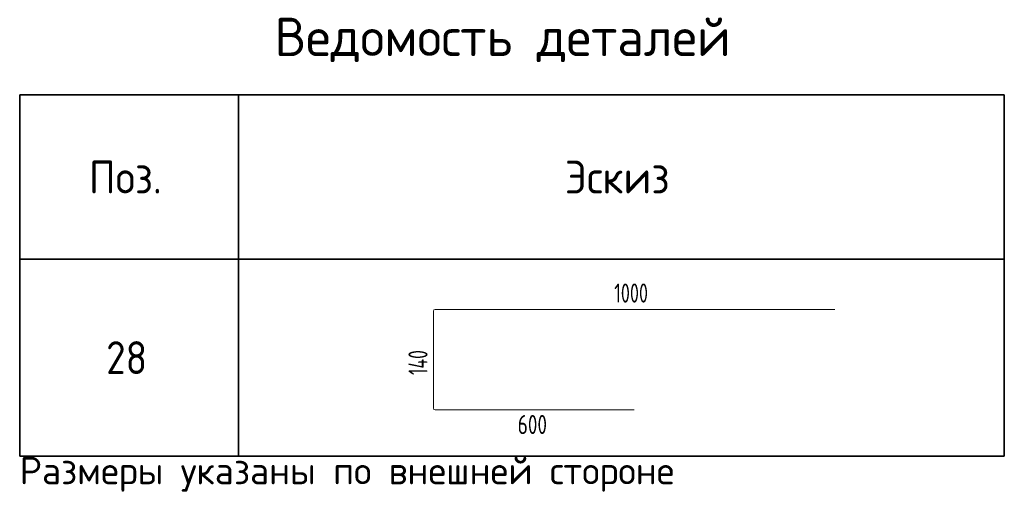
# Model space of a CAD drawing. Header units: metres. Extents: x -38 to 100, y -15 to 19.
# Tile 41 of 41: x 90.56 to 99.56, y 12.35 to 16.74. Entities that reach past the tile are written whole.
import ezdxf

# ---------------------------------------------------------------- set-up
doc = ezdxf.new("R2010")
doc.units = ezdxf.units.M
doc.styles.add('ISOCPEUR', font='txt')

msp = doc.modelspace()

# ---------------------------------------------------------------- linework, layer by layer
at = {"color": 7, "linetype": 'Continuous', "lineweight": 35, "transparency": 33554687}
for p, q in [((90.5602, 16.0519), (99.5602, 16.0519)), ((90.5602, 14.5519), (90.5602, 16.0519)), ((90.5602, 16.0519), (90.5602, 12.7519)), ((92.5602, 14.5519), (92.5602, 16.0519)), ((92.5602, 16.0519), (92.5602, 12.7519)), ((99.5602, 14.5519), (99.5602, 16.0519)), ((99.5602, 16.0519), (99.5602, 12.7519)), ((99.5602, 14.5519), (90.5602, 14.5519)), ((90.5602, 12.7519), (99.5602, 12.7519))]:
    msp.add_line(p, q, dxfattribs=at)
at = {"color": 34, "linetype": 'Continuous', "lineweight": 18, "transparency": 33554687}
for p, q in [((94.3425, 13.1912), (94.3425, 14.0759)), ((94.3587, 14.0921), (98.0109, 14.0921)), ((96.1767, 13.175), (94.3587, 13.175))]:
    msp.add_line(p, q, dxfattribs=at)
at = {"color": 7, "linetype": 'Continuous', "lineweight": 13, "transparency": 33554687}
msp.add_line((90.5602, 12.7519), (99.5602, 12.7519), dxfattribs=at)
at = {"color": 34, "linetype": 'Continuous', "lineweight": 18, "transparency": 33554687}
for centre, start, end in [((94.3587, 14.0759), 90, 180), ((94.3587, 13.1912), 180, 270)]:
    msp.add_arc(centre, 0.0162, start, end, dxfattribs=at)

# ---------------------------------------------------------------- texts
at = {"color": 7, "linetype": 'Continuous', "lineweight": 35, "transparency": 33554687, "attachment_point": 7, "style": 'ISOCPEUR'}
for s, insert, char_height, width in [('\\W0.98;Ведомость деталей', (92.8902, 16.3519), 0.35, 4.509792), ('\\W0.92;Поз.', (91.1927, 15.1519), 0.3, 0.872984), ('\\W0.94;Эскиз', (95.5427, 15.1519), 0.3, 1.176116), ('\\W0.87;28', (91.3502, 13.5019), 0.3, 0.550812)]:
    msp.add_mtext(s, dxfattribs=dict(at, insert=insert, char_height=char_height, width=width))
at = {"color": 7, "linetype": 'Continuous', "lineweight": 25, "transparency": 33554687, "char_height": 0.175, "attachment_point": 7, "style": 'ISOCPEUR'}
for s, insert, width in [('\\W0.69;1000', (95.9947, 14.1543), 0.424394), ('\\W0.73;600', (95.1126, 12.9536), 0.357628)]:
    msp.add_mtext(s, dxfattribs=dict(at, insert=insert, width=width))
at = {"color": 7, "linetype": 'Continuous', "lineweight": 25, "transparency": 33554687, "insert": (94.2882, 13.4936), "char_height": 0.175, "width": 0.338176, "attachment_point": 7, "rotation": 90, "style": 'ISOCPEUR'}
msp.add_mtext('\\W0.67;140', dxfattribs=at)
at = {"color": 7, "linetype": 'Continuous', "lineweight": 13, "transparency": 33554687, "insert": (90.5602, 12.4269), "char_height": 0.25, "width": 6.195572, "attachment_point": 7, "style": 'ISOCPEUR'}
msp.add_mtext('\\W0.99;Размеры указаны по внешней стороне', dxfattribs=at)

doc.saveas('drawing.dxf')
